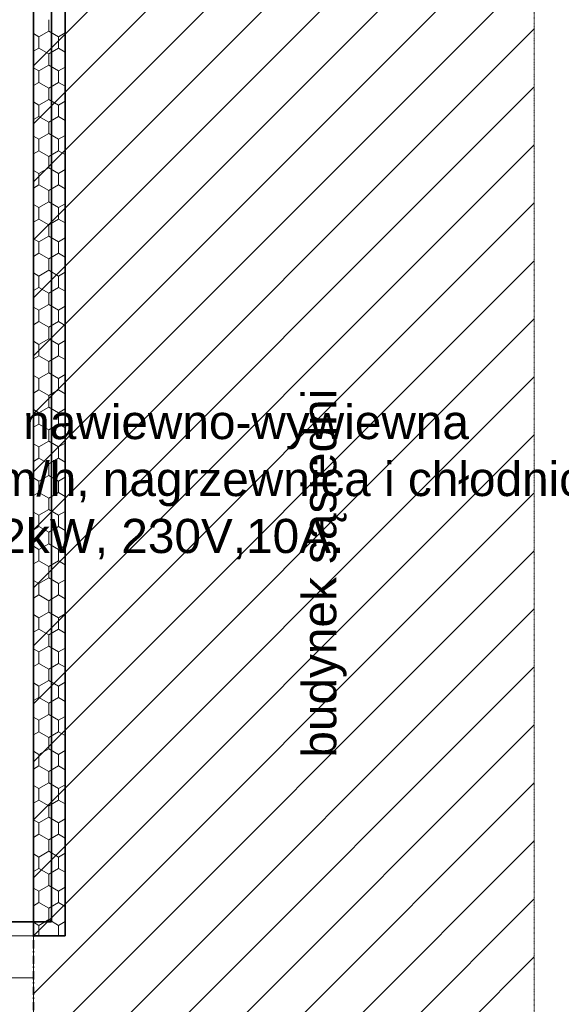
# Model space of a CAD drawing. Header units: centimetres. Extents: x 42630 to 130002, y 15 to 29179.
# Tile 143 of 165: x 84702 to 84940, y 4034 to 4466. Entities that reach past the tile are written whole.
import ezdxf

# ---------------------------------------------------------------- set-up
doc = ezdxf.new("R2010")
doc.units = ezdxf.units.CM
doc.header["$LTSCALE"] = 0.01
doc.linetypes.add('Kropki i Kreski', pattern=[670.277762, 352.777767, -176.388884, 0, -141.111112])
doc.linetypes.add('PRZERYWANA', pattern=[0.282222, 0.141111, -0.141111])
for name, color, linetype, lineweight in [('2D - Ogólne_Nr_Pióra__1', 7, 'Continuous', 13), ('2D - Ogólne_Nr_Pióra__21', 7, 'Continuous', 35), ('E0odgrom', 6, 'Continuous', 35), ('EGBB_L_1_Nr_Pióra__1', 7, 'Continuous', 13), ('Opisy - Tekst_Nr_Pióra__1', 7, 'Continuous', 13), ('wentylacja opis', 30, 'Continuous', 35)]:
    doc.layers.add(name, color=color, linetype=linetype, lineweight=lineweight)
for name, color, linetype, lineweight, true_color in [('2D - Ogólne_Nr_Pióra__102', 7, 'Continuous', 13, 0xcccccc), ('2D - Ogólne_Nr_Pióra__108', 7, 'Continuous', 13, 0xfd8379), ('2D - Ogólne_Nr_Pióra__68', 7, 'Continuous', 35, 0xfd4435), ('OTD_L_12_Nr_Pióra__2', 7, 'Continuous', 15, 0x7f7f7f)]:
    doc.layers.add(name, color=color, linetype=linetype, lineweight=lineweight, true_color=true_color)
doc.styles.add('GENERATED_STYLE_1', font='arial.ttf')
doc.styles.add('GENERATED_STYLE_4', font='arial.ttf')

msp = doc.modelspace()

# ---------------------------------------------------------------- linework, layer by layer
at = {"layer": '2D - Ogólne_Nr_Pióra__1', "color": 252, "linetype": 'PRZERYWANA'}
msp.add_line((84708.085, 4064.28), (84708.085, 5080.28), dxfattribs=at)
at = {"layer": '2D - Ogólne_Nr_Pióra__1', "color": 252, "linetype": 'Continuous'}
for p, q in [((84708.085, 4045.78), (84708.085, 5080.28)), ((84708.085, 4064.28), (77813.802, 4064.28)), ((79041.085, 4045.78), (84708.085, 4045.78))]:
    msp.add_line(p, q, dxfattribs=at)
at = {"layer": '2D - Ogólne_Nr_Pióra__102', "color": 252, "linetype": 'Continuous'}
for p, q in [((84708.076, 4446.121), (84927.937, 4665.981)), ((84708.075, 4420.664), (84927.937, 4640.526)), ((84708.074, 4395.207), (84927.937, 4615.07)), ((84708.073, 4369.751), (84927.937, 4589.614)), ((84708.072, 4344.294), (84927.937, 4564.158)), ((84708.072, 4318.837), (84927.937, 4538.702)), ((84708.071, 4293.38), (84927.937, 4513.246)), ((84708.07, 4267.924), (84927.937, 4487.79)), ((84708.069, 4242.467), (84927.937, 4462.335)), ((84708.068, 4217.01), (84927.937, 4436.879)), ((84708.067, 4191.553), (84927.937, 4411.423)), ((84708.066, 4166.097), (84927.937, 4385.967)), ((84708.065, 4140.64), (84927.937, 4360.511)), ((84708.064, 4115.183), (84927.937, 4335.055)), ((84708.063, 4089.726), (84927.937, 4309.6)), ((84708.062, 4064.269), (84927.937, 4284.144)), ((84708.061, 4038.813), (84927.937, 4258.688)), ((84708.06, 4013.356), (84927.937, 4233.232)), ((84708.06, 3987.899), (84927.937, 4207.776)), ((84708.059, 3962.442), (84927.937, 4182.32)), ((84708.058, 3936.986), (84927.937, 4156.865)), ((84708.057, 3911.529), (84927.937, 4131.409)), ((84708.056, 3886.072), (84927.937, 4105.953)), ((84708.055, 3860.615), (84927.937, 4080.497)), ((84708.054, 3835.159), (84927.937, 4055.041))]:
    msp.add_line(p, q, dxfattribs=at)
at = {"layer": '2D - Ogólne_Nr_Pióra__108', "color": 252, "linetype": 'Continuous'}
for p, q in [((84714.803, 4461.352), (84714.803, 4466.352)), ((84710.472, 4458.852), (84708.085, 4460.231)), ((84714.803, 4461.352), (84710.472, 4458.852)), ((84719.133, 4458.852), (84714.803, 4461.352)), ((84722.085, 4460.557), (84719.133, 4458.852)), ((84710.472, 4453.852), (84710.472, 4458.852)), ((84719.133, 4453.852), (84719.133, 4458.852)), ((84710.472, 4453.852), (84708.085, 4452.474)), ((84714.803, 4451.352), (84710.472, 4453.852)), ((84719.133, 4453.852), (84714.803, 4451.352)), ((84714.803, 4446.352), (84714.803, 4451.352)), ((84722.085, 4452.148), (84719.133, 4453.852)), ((84710.472, 4443.852), (84708.085, 4445.231)), ((84714.803, 4446.352), (84710.472, 4443.852)), ((84710.472, 4438.852), (84710.472, 4443.852)), ((84719.133, 4443.852), (84714.803, 4446.352)), ((84722.085, 4445.557), (84719.133, 4443.852)), ((84719.133, 4438.852), (84719.133, 4443.852)), ((84710.472, 4438.852), (84708.085, 4437.474)), ((84714.803, 4436.352), (84710.472, 4438.852)), ((84719.133, 4438.852), (84714.803, 4436.352)), ((84722.085, 4437.148), (84719.133, 4438.852)), ((84714.803, 4431.352), (84714.803, 4436.352)), ((84710.472, 4428.852), (84708.085, 4430.231)), ((84714.803, 4431.352), (84710.472, 4428.852)), ((84719.133, 4428.852), (84714.803, 4431.352)), ((84722.085, 4430.557), (84719.133, 4428.852)), ((84710.472, 4423.852), (84710.472, 4428.852)), ((84719.133, 4423.852), (84719.133, 4428.852)), ((84710.472, 4423.852), (84708.085, 4422.474)), ((84714.803, 4421.352), (84710.472, 4423.852)), ((84719.133, 4423.852), (84714.803, 4421.352)), ((84714.803, 4416.352), (84714.803, 4421.352)), ((84722.085, 4422.148), (84719.133, 4423.852)), ((84710.472, 4413.852), (84708.085, 4415.231)), ((84714.803, 4416.352), (84710.472, 4413.852)), ((84710.472, 4408.852), (84710.472, 4413.852)), ((84719.133, 4413.852), (84714.803, 4416.352)), ((84722.085, 4415.557), (84719.133, 4413.852)), ((84719.133, 4408.852), (84719.133, 4413.852)), ((84710.472, 4408.852), (84708.085, 4407.474)), ((84714.803, 4406.352), (84710.472, 4408.852)), ((84719.133, 4408.852), (84714.803, 4406.352)), ((84722.085, 4407.148), (84719.133, 4408.852)), ((84714.803, 4401.352), (84714.803, 4406.352)), ((84710.472, 4398.852), (84708.085, 4400.231)), ((84714.803, 4401.352), (84710.472, 4398.852)), ((84719.133, 4398.852), (84714.803, 4401.352)), ((84722.085, 4400.557), (84719.133, 4398.852)), ((84710.472, 4393.852), (84710.472, 4398.852)), ((84719.133, 4393.852), (84719.133, 4398.852)), ((84710.472, 4393.852), (84708.085, 4392.474)), ((84714.803, 4391.352), (84710.472, 4393.852)), ((84719.133, 4393.852), (84714.803, 4391.352)), ((84714.803, 4386.352), (84714.803, 4391.352)), ((84722.085, 4392.148), (84719.133, 4393.852)), ((84710.472, 4383.852), (84708.085, 4385.231)), ((84714.803, 4386.352), (84710.472, 4383.852)), ((84710.472, 4378.852), (84710.472, 4383.852)), ((84719.133, 4383.852), (84714.803, 4386.352)), ((84722.085, 4385.557), (84719.133, 4383.852)), ((84719.133, 4378.852), (84719.133, 4383.852)), ((84710.472, 4378.852), (84708.085, 4377.474)), ((84714.803, 4376.352), (84710.472, 4378.852)), ((84719.133, 4378.852), (84714.803, 4376.352)), ((84722.085, 4377.148), (84719.133, 4378.852)), ((84714.803, 4371.352), (84714.803, 4376.352)), ((84710.472, 4368.852), (84708.085, 4370.231)), ((84714.803, 4371.352), (84710.472, 4368.852)), ((84719.133, 4368.852), (84714.803, 4371.352)), ((84722.085, 4370.557), (84719.133, 4368.852)), ((84710.472, 4363.852), (84710.472, 4368.852)), ((84719.133, 4363.852), (84719.133, 4368.852)), ((84710.472, 4363.852), (84708.085, 4362.474)), ((84714.803, 4361.352), (84710.472, 4363.852)), ((84719.133, 4363.852), (84714.803, 4361.352)), ((84714.803, 4356.352), (84714.803, 4361.352)), ((84722.085, 4362.148), (84719.133, 4363.852)), ((84714.803, 4356.352), (84710.472, 4353.852)), ((84719.133, 4353.852), (84714.803, 4356.352)), ((84710.472, 4353.852), (84708.085, 4355.231)), ((84710.472, 4348.852), (84710.472, 4353.852)), ((84722.085, 4355.557), (84719.133, 4353.852)), ((84719.133, 4348.852), (84719.133, 4353.852)), ((84710.472, 4348.852), (84708.085, 4347.474)), ((84714.803, 4346.352), (84710.472, 4348.852)), ((84719.133, 4348.852), (84714.803, 4346.352)), ((84722.085, 4347.148), (84719.133, 4348.852)), ((84714.803, 4341.352), (84714.803, 4346.352)), ((84710.472, 4338.852), (84708.085, 4340.231)), ((84714.803, 4341.352), (84710.472, 4338.852)), ((84710.472, 4333.852), (84710.472, 4338.852)), ((84719.133, 4338.852), (84714.803, 4341.352)), ((84722.085, 4340.557), (84719.133, 4338.852)), ((84719.133, 4333.852), (84719.133, 4338.852)), ((84710.472, 4333.852), (84708.085, 4332.474)), ((84714.803, 4331.352), (84710.472, 4333.852)), ((84719.133, 4333.852), (84714.803, 4331.352)), ((84714.803, 4326.352), (84714.803, 4331.352)), ((84722.085, 4332.148), (84719.133, 4333.852)), ((84714.803, 4326.352), (84710.472, 4323.852)), ((84719.133, 4323.852), (84714.803, 4326.352)), ((84710.472, 4323.852), (84708.085, 4325.231)), ((84710.472, 4318.852), (84710.472, 4323.852)), ((84722.085, 4325.557), (84719.133, 4323.852)), ((84719.133, 4318.852), (84719.133, 4323.852)), ((84710.472, 4318.852), (84708.085, 4317.474)), ((84714.803, 4316.352), (84710.472, 4318.852)), ((84719.133, 4318.852), (84714.803, 4316.352)), ((84722.085, 4317.148), (84719.133, 4318.852)), ((84714.803, 4311.352), (84714.803, 4316.352)), ((84710.472, 4308.852), (84708.085, 4310.231)), ((84714.803, 4311.352), (84710.472, 4308.852)), ((84710.472, 4303.852), (84710.472, 4308.852)), ((84719.133, 4308.852), (84714.803, 4311.352)), ((84722.085, 4310.557), (84719.133, 4308.852)), ((84719.133, 4303.852), (84719.133, 4308.852)), ((84710.472, 4303.852), (84708.085, 4302.474)), ((84714.803, 4301.352), (84710.472, 4303.852)), ((84719.133, 4303.852), (84714.803, 4301.352)), ((84714.803, 4296.352), (84714.803, 4301.352)), ((84722.085, 4302.148), (84719.133, 4303.852)), ((84714.803, 4296.352), (84710.472, 4293.852)), ((84719.133, 4293.852), (84714.803, 4296.352)), ((84710.472, 4293.852), (84708.085, 4295.231)), ((84710.472, 4288.852), (84710.472, 4293.852)), ((84722.085, 4295.557), (84719.133, 4293.852)), ((84719.133, 4288.852), (84719.133, 4293.852)), ((84710.472, 4288.852), (84708.085, 4287.474)), ((84714.803, 4286.352), (84710.472, 4288.852)), ((84719.133, 4288.852), (84714.803, 4286.352)), ((84722.085, 4287.148), (84719.133, 4288.852)), ((84714.803, 4281.352), (84714.803, 4286.352)), ((84710.472, 4278.852), (84708.085, 4280.231)), ((84714.803, 4281.352), (84710.472, 4278.852)), ((84710.472, 4273.852), (84710.472, 4278.852)), ((84719.133, 4278.852), (84714.803, 4281.352)), ((84722.085, 4280.557), (84719.133, 4278.852)), ((84719.133, 4273.852), (84719.133, 4278.852)), ((84710.472, 4273.852), (84708.085, 4272.474)), ((84714.803, 4271.352), (84710.472, 4273.852)), ((84719.133, 4273.852), (84714.803, 4271.352)), ((84714.803, 4266.352), (84714.803, 4271.352)), ((84722.085, 4272.148), (84719.133, 4273.852)), ((84714.803, 4266.352), (84710.472, 4263.852)), ((84719.133, 4263.852), (84714.803, 4266.352)), ((84722.085, 4265.557), (84719.133, 4263.852)), ((84710.472, 4263.852), (84708.085, 4265.231)), ((84710.472, 4258.852), (84710.472, 4263.852)), ((84719.133, 4258.852), (84719.133, 4263.852)), ((84710.472, 4258.852), (84708.085, 4257.474)), ((84714.803, 4256.352), (84710.472, 4258.852)), ((84719.133, 4258.852), (84714.803, 4256.352)), ((84722.085, 4257.148), (84719.133, 4258.852)), ((84714.803, 4251.352), (84714.803, 4256.352)), ((84710.472, 4248.852), (84708.085, 4250.231)), ((84714.803, 4251.352), (84710.472, 4248.852)), ((84710.472, 4243.852), (84710.472, 4248.852)), ((84719.133, 4248.852), (84714.803, 4251.352)), ((84722.085, 4250.557), (84719.133, 4248.852)), ((84719.133, 4243.852), (84719.133, 4248.852)), ((84710.472, 4243.852), (84708.085, 4242.474)), ((84714.803, 4241.352), (84710.472, 4243.852)), ((84719.133, 4243.852), (84714.803, 4241.352)), ((84722.085, 4242.148), (84719.133, 4243.852)), ((84714.803, 4236.352), (84714.803, 4241.352)), ((84710.472, 4233.852), (84708.085, 4235.231)), ((84714.803, 4236.352), (84710.472, 4233.852)), ((84719.133, 4233.852), (84714.803, 4236.352)), ((84722.085, 4235.557), (84719.133, 4233.852)), ((84710.472, 4228.852), (84710.472, 4233.852)), ((84719.133, 4228.852), (84719.133, 4233.852)), ((84710.472, 4228.852), (84708.085, 4227.474)), ((84714.803, 4226.352), (84710.472, 4228.852)), ((84719.133, 4228.852), (84714.803, 4226.352)), ((84722.085, 4227.148), (84719.133, 4228.852)), ((84714.803, 4221.352), (84714.803, 4226.352)), ((84710.472, 4218.852), (84708.085, 4220.231)), ((84714.803, 4221.352), (84710.472, 4218.852)), ((84710.472, 4213.852), (84710.472, 4218.852)), ((84719.133, 4218.852), (84714.803, 4221.352)), ((84722.085, 4220.557), (84719.133, 4218.852)), ((84719.133, 4213.852), (84719.133, 4218.852)), ((84710.472, 4213.852), (84708.085, 4212.474)), ((84714.803, 4211.352), (84710.472, 4213.852)), ((84719.133, 4213.852), (84714.803, 4211.352)), ((84722.085, 4212.148), (84719.133, 4213.852)), ((84714.803, 4206.352), (84714.803, 4211.352)), ((84710.472, 4203.852), (84708.085, 4205.231)), ((84714.803, 4206.352), (84710.472, 4203.852)), ((84719.133, 4203.852), (84714.803, 4206.352)), ((84722.085, 4205.557), (84719.133, 4203.852)), ((84710.472, 4198.852), (84710.472, 4203.852)), ((84719.133, 4198.852), (84719.133, 4203.852)), ((84710.472, 4198.852), (84708.085, 4197.474)), ((84714.803, 4196.352), (84710.472, 4198.852)), ((84719.133, 4198.852), (84714.803, 4196.352)), ((84714.803, 4191.352), (84714.803, 4196.352)), ((84722.085, 4197.148), (84719.133, 4198.852)), ((84710.472, 4188.852), (84708.085, 4190.231)), ((84714.803, 4191.352), (84710.472, 4188.852)), ((84710.472, 4183.852), (84710.472, 4188.852)), ((84719.133, 4188.852), (84714.803, 4191.352)), ((84722.085, 4190.557), (84719.133, 4188.852)), ((84719.133, 4183.852), (84719.133, 4188.852)), ((84710.472, 4183.852), (84708.085, 4182.474)), ((84714.803, 4181.352), (84710.472, 4183.852)), ((84719.133, 4183.852), (84714.803, 4181.352)), ((84722.085, 4182.148), (84719.133, 4183.852)), ((84714.803, 4176.352), (84714.803, 4181.352)), ((84710.472, 4173.852), (84708.085, 4175.231)), ((84714.803, 4176.352), (84710.472, 4173.852)), ((84719.133, 4173.852), (84714.803, 4176.352)), ((84722.085, 4175.557), (84719.133, 4173.852)), ((84710.472, 4168.852), (84710.472, 4173.852)), ((84719.133, 4168.852), (84719.133, 4173.852)), ((84710.472, 4168.852), (84708.085, 4167.474)), ((84714.803, 4166.352), (84710.472, 4168.852)), ((84719.133, 4168.852), (84714.803, 4166.352)), ((84714.803, 4161.352), (84714.803, 4166.352)), ((84722.085, 4167.148), (84719.133, 4168.852)), ((84710.472, 4158.852), (84708.085, 4160.231)), ((84714.803, 4161.352), (84710.472, 4158.852)), ((84710.472, 4153.852), (84710.472, 4158.852)), ((84719.133, 4158.852), (84714.803, 4161.352)), ((84722.085, 4160.557), (84719.133, 4158.852)), ((84719.133, 4153.852), (84719.133, 4158.852)), ((84710.472, 4153.852), (84708.085, 4152.474)), ((84714.803, 4151.352), (84710.472, 4153.852)), ((84719.133, 4153.852), (84714.803, 4151.352)), ((84722.085, 4152.148), (84719.133, 4153.852)), ((84714.803, 4146.352), (84714.803, 4151.352)), ((84710.472, 4143.852), (84708.085, 4145.231)), ((84714.803, 4146.352), (84710.472, 4143.852)), ((84719.133, 4143.852), (84714.803, 4146.352)), ((84722.085, 4145.557), (84719.133, 4143.852)), ((84710.472, 4138.852), (84710.472, 4143.852)), ((84719.133, 4138.852), (84719.133, 4143.852)), ((84710.472, 4138.852), (84708.085, 4137.474)), ((84714.803, 4136.352), (84710.472, 4138.852)), ((84719.133, 4138.852), (84714.803, 4136.352)), ((84714.803, 4131.352), (84714.803, 4136.352)), ((84722.085, 4137.148), (84719.133, 4138.852)), ((84710.472, 4128.852), (84708.085, 4130.231)), ((84714.803, 4131.352), (84710.472, 4128.852)), ((84710.472, 4123.852), (84710.472, 4128.852)), ((84719.133, 4128.852), (84714.803, 4131.352)), ((84722.085, 4130.557), (84719.133, 4128.852)), ((84719.133, 4123.852), (84719.133, 4128.852)), ((84710.472, 4123.852), (84708.085, 4122.474)), ((84714.803, 4121.352), (84710.472, 4123.852)), ((84719.133, 4123.852), (84714.803, 4121.352)), ((84722.085, 4122.148), (84719.133, 4123.852)), ((84714.803, 4116.352), (84714.803, 4121.352)), ((84710.472, 4113.852), (84708.085, 4115.231)), ((84714.803, 4116.352), (84710.472, 4113.852)), ((84719.133, 4113.852), (84714.803, 4116.352)), ((84722.085, 4115.557), (84719.133, 4113.852)), ((84710.472, 4108.852), (84710.472, 4113.852)), ((84719.133, 4108.852), (84719.133, 4113.852)), ((84710.472, 4108.852), (84708.085, 4107.474)), ((84714.803, 4106.352), (84710.472, 4108.852)), ((84719.133, 4108.852), (84714.803, 4106.352)), ((84714.803, 4101.352), (84714.803, 4106.352)), ((84722.085, 4107.148), (84719.133, 4108.852)), ((84714.803, 4101.352), (84710.472, 4098.852)), ((84719.133, 4098.852), (84714.803, 4101.352)), ((84710.472, 4098.852), (84708.085, 4100.231)), ((84710.472, 4093.852), (84710.472, 4098.852)), ((84722.085, 4100.557), (84719.133, 4098.852)), ((84719.133, 4093.852), (84719.133, 4098.852)), ((84710.472, 4093.852), (84708.085, 4092.474)), ((84714.803, 4091.352), (84710.472, 4093.852)), ((84719.133, 4093.852), (84714.803, 4091.352)), ((84722.085, 4092.148), (84719.133, 4093.852)), ((84714.803, 4086.352), (84714.803, 4091.352)), ((84710.472, 4083.852), (84708.085, 4085.231)), ((84714.803, 4086.352), (84710.472, 4083.852)), ((84710.472, 4078.852), (84710.472, 4083.852)), ((84719.133, 4083.852), (84714.803, 4086.352)), ((84722.085, 4085.557), (84719.133, 4083.852)), ((84719.133, 4078.852), (84719.133, 4083.852)), ((84710.472, 4078.852), (84708.085, 4077.474)), ((84714.803, 4076.352), (84710.472, 4078.852)), ((84719.133, 4078.852), (84714.803, 4076.352)), ((84714.803, 4071.352), (84714.803, 4076.352)), ((84722.085, 4077.148), (84719.133, 4078.852)), ((84714.803, 4071.352), (84710.472, 4068.852)), ((84719.133, 4068.852), (84714.803, 4071.352)), ((84710.472, 4068.852), (84708.085, 4070.231)), ((84710.472, 4064.28), (84710.472, 4068.852)), ((84722.085, 4070.557), (84719.133, 4068.852)), ((84719.133, 4064.28), (84719.133, 4068.852))]:
    msp.add_line(p, q, dxfattribs=at)
at = {"layer": '2D - Ogólne_Nr_Pióra__21', "color": 252, "linetype": 'Kropki i Kreski'}
msp.add_line((84708.085, 3766.246), (84708.085, 5488.262), dxfattribs=at)
at = {"layer": '2D - Ogólne_Nr_Pióra__68', "color": 252, "linetype": 'Continuous'}
for p, q in [((84708.085, 5080.28), (84708.085, 4064.28)), ((84722.085, 4064.28), (84722.085, 5080.28)), ((84708.085, 4064.28), (84722.085, 4064.28))]:
    msp.add_line(p, q, dxfattribs=at)
at = {"layer": 'E0odgrom'}
for p, q in [((84716.049, 5069.574), (84716.049, 4070.446)), ((84716.049, 4070.446), (83383.482, 4070.446))]:
    msp.add_line(p, q, dxfattribs=at)
at = {"layer": 'EGBB_L_1_Nr_Pióra__1', "color": 252, "linetype": 'PRZERYWANA'}
msp.add_line((84927.937, 4773.443), (84927.937, 3519.28), dxfattribs=at)
at = {"layer": 'EGBB_L_1_Nr_Pióra__1', "color": 252, "linetype": 'Continuous'}
msp.add_line((84708.085, 4064.28), (84708.085, 3519.28), dxfattribs=at)
at = {"layer": 'OTD_L_12_Nr_Pióra__2', "color": 252, "linetype": 'Continuous'}
msp.add_line((84708.085, 4064.28), (84708.05, 3714.428), dxfattribs=at)

# ---------------------------------------------------------------- texts
at = {"layer": 'Opisy - Tekst_Nr_Pióra__1', "color": 252, "linetype": 'Continuous', "style": 'GENERATED_STYLE_4'}
msp.add_text('budynek sąsiedni', height=15, rotation=90, dxfattribs=at).set_placement((84841.046, 4142.46))
at = {"layer": 'wentylacja opis', "color": 252, "insert": (84618.596, 4297.269), "char_height": 15, "attachment_point": 1, "style": 'GENERATED_STYLE_1'}
msp.add_mtext('Centrala nawiewno-wywiewna\\PV-1500 m/h, nagrzewnica i chłodnica freonowa\\PQch-8,22kW, 230V,10A.', dxfattribs=at)

doc.saveas('drawing.dxf')
